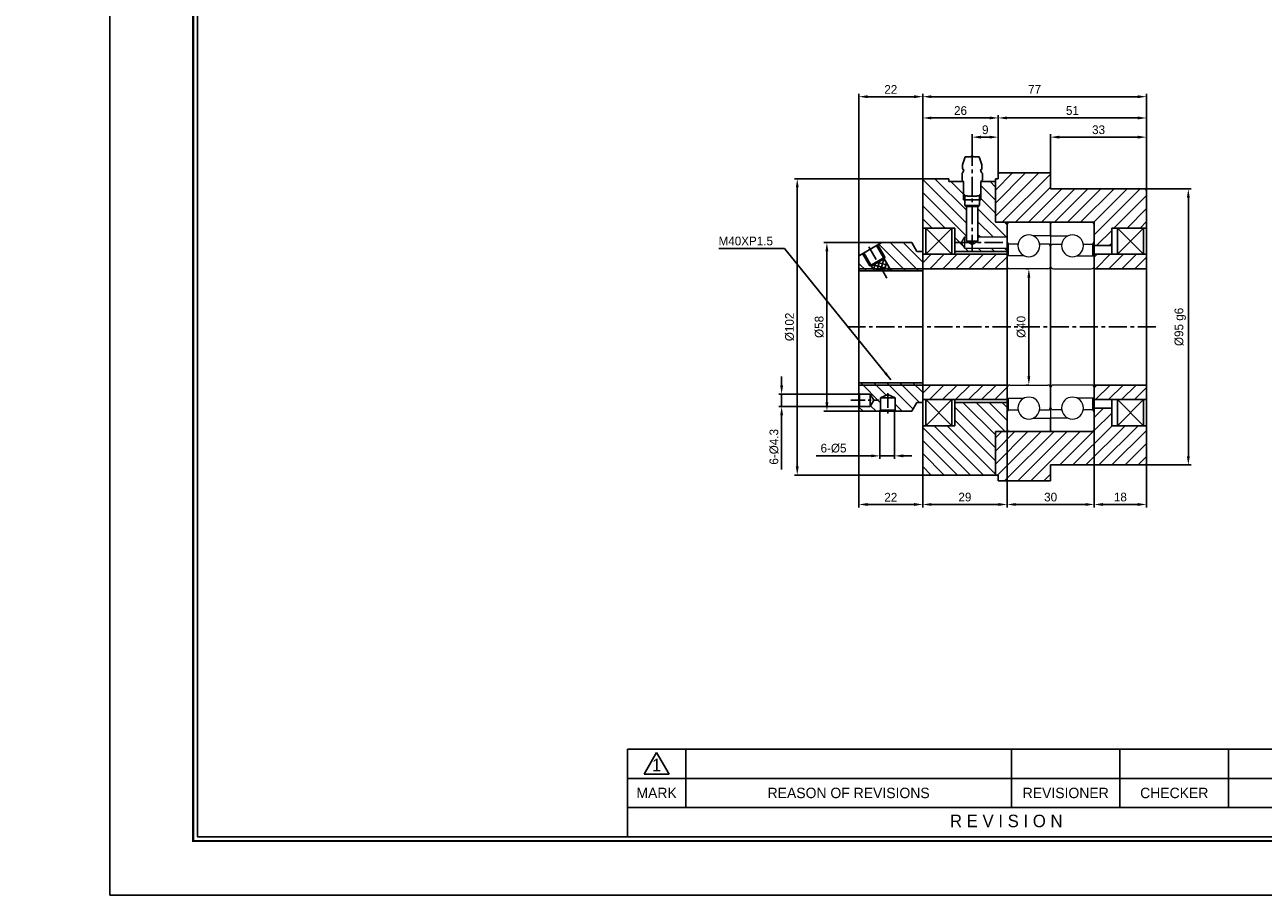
# Model space of a CAD drawing. Header units: millimetres. Extents: x -29 to 5648, y -387 to 3949.
# Tile 1 of 5: x -29 to 397, y 0 to 300. Entities that reach past the tile are written whole.
import ezdxf
from ezdxf.enums import TextEntityAlignment as Align

# ---------------------------------------------------------------- set-up
doc = ezdxf.new("R2010")
doc.units = ezdxf.units.MM
doc.linetypes.add('CENTER', pattern=[2, 1.25, -0.25, 0.25, -0.25])
doc.layers.get('0').update_dxf_attribs({"linetype": 'CONTINUOUS'})
doc.layers.get('Defpoints').update_dxf_attribs({"linetype": 'CONTINUOUS'})
for name, color, linetype in [('5', 7, 'CONTINUOUS'), ('7', 7, 'CONTINUOUS'), ('center', 1, 'CENTER'), ('OUTLINE', 7, 'CONTINUOUS')]:
    doc.layers.add(name, color=color, linetype=linetype)
doc.dimstyles.new('3', dxfattribs={"dimtxt": 3, "dimasz": 3, "dimexe": 1, "dimexo": 0, "dimgap": 1, "dimtad": 1, "dimdec": 3, "dimzin": 11, "dimdsep": 46, "dimtxsty": 'Standard', "dimcen": 0, "dimclrd": 5, "dimclre": 5, "dimclrt": 3, "dimadec": 0, "dimazin": 0, "dimtfac": 0.6, "dimtdec": 3, "dimtmove": 0, "dimatfit": 3, "dimfxl": 1.25, "dimtolj": 1, "dimtzin": 11, "dimarcsym": 0})
pattern_1 = [(45, (-1338.09, 1361.25), (-2.245064, 2.245064), [])]

# ---------------------------------------------------------------- blocks, each defined once
blk = doc.blocks.new('란표제')
at = {"layer": '5', "ltscale": 0.5}
blk.add_line((80.6, 22.75), (80.6, 9.1), dxfattribs=at)
at = {"layer": '7', "color": 0}
for p, q in [((0, 273), (0, 0)), ((0, 0), (386.1, 0))]:
    blk.add_line(p, q, dxfattribs=at)
at = {"layer": '7'}
for p, q in [((208, 22.75), (80.6, 22.75)), ((83.2, 18.86), (85.15, 22.24)), ((85.15, 22.24), (87.1, 18.86)), ((89.7, 22.75), (89.7, 13.65)), ((140.4, 22.75), (140.4, 13.65)), ((157.3, 22.75), (157.3, 13.65)), ((174.2, 22.75), (174.2, 13.65)), ((191.1, 18.2), (80.6, 18.2)), ((83.2, 18.86), (87.1, 18.86)), ((191.1, 13.65), (80.6, 13.65))]:
    blk.add_line(p, q, dxfattribs=at)
at = {"layer": '7', "const_width": 0.325}
blk.add_lwpolyline([(377.65, 8.45), (377.65, 264.55), (13, 264.55), (13, 8.45)], close=True, dxfattribs=at)
at = {"layer": '7'}
blk.add_lwpolyline([(377, 9.1), (377, 263.9), (13.65, 263.9), (13.65, 9.1)], close=True, dxfattribs=at)
at = {"layer": '5', "ltscale": 0.5}
for tag, p, height in [('TITLE', (308.32, 31.73), 3.25), ('도번', (326.54, 20.34), 3.25), ('SCALE', (329.92, 12.42), 1.56), ('DATE', (360.13, 12.36), 1.56)]:
    blk.add_attdef(tag, p, '', height=height, dxfattribs=at)
at = {"layer": '7'}
for s, height, p in [('1', 1.95, (85.15, 20.29)), ('MARK', 1.625, (85.15, 15.93)), ('REASON OF REVISIONS', 1.625, (115.05, 15.93)), ('REVISIONER', 1.625, (148.85, 15.93)), ('CHECKER', 1.625, (165.75, 15.93)), ('R E V I S I O N', 1.95, (139.59, 11.57))]:
    blk.add_text(s, height=height, dxfattribs=at).set_placement(p, align=Align.MIDDLE_CENTER)
for tag, p in [('필렛', (233.03, 14.17)), ('모따기', (233.03, 10.79))]:
    blk.add_attdef(tag, text='', height=1.5, dxfattribs=at).set_placement(p, align=Align.MIDDLE_LEFT)
blk = doc.blocks.new('*D3941')
at = {"color": 5, "lineweight": -2, "ltscale": 5}
for p, q in [((296.77, 257.24), (296.77, 261.9)), ((302.77, 260.9), (299.77, 260.9)), ((305.77, 248.59), (305.77, 261.9))]:
    blk.add_line(p, q, dxfattribs=at)
at = {"color": 5}
for points in [[(299.77, 261.4), (299.77, 260.4), (296.77, 260.9)], [(302.77, 260.4), (302.77, 261.4), (305.77, 260.9)]]:
    blk.add_solid(points, dxfattribs=at)
at = {"layer": 'Defpoints', "color": 0}
for p in [(296.77, 260.9), (296.77, 257.24), (305.77, 248.59)]:
    blk.add_point(p, dxfattribs=at)
at = {"color": 3, "ltscale": 5, "insert": (301.27, 263.43), "char_height": 3, "attachment_point": 5}
blk.add_mtext('\\A1;9', dxfattribs=at)
blk = doc.blocks.new('*D3942')
at = {"color": 5, "lineweight": -2, "ltscale": 5}
for p, q in [((279.77, 246.59), (279.77, 268.5)), ((305.77, 248.59), (305.77, 268.5)), ((302.77, 267.5), (282.77, 267.5))]:
    blk.add_line(p, q, dxfattribs=at)
at = {"color": 5}
for points in [[(282.77, 268), (282.77, 267), (279.77, 267.5)], [(302.77, 267), (302.77, 268), (305.77, 267.5)]]:
    blk.add_solid(points, dxfattribs=at)
at = {"layer": 'Defpoints', "color": 0}
for p in [(279.77, 267.5), (305.77, 248.59), (279.77, 246.59)]:
    blk.add_point(p, dxfattribs=at)
at = {"color": 3, "ltscale": 5, "insert": (292.77, 270.03), "char_height": 3, "attachment_point": 5}
blk.add_mtext('\\A1;26', dxfattribs=at)
blk = doc.blocks.new('*D3943')
at = {"color": 5, "lineweight": -2, "ltscale": 5}
for p, q in [((305.77, 248.59), (305.77, 268.5)), ((356.77, 242.59), (356.77, 268.5)), ((308.77, 267.5), (353.77, 267.5))]:
    blk.add_line(p, q, dxfattribs=at)
at = {"color": 5}
for points in [[(308.77, 268), (308.77, 267), (305.77, 267.5)], [(353.77, 267), (353.77, 268), (356.77, 267.5)]]:
    blk.add_solid(points, dxfattribs=at)
at = {"layer": 'Defpoints', "color": 0}
for p in [(356.77, 267.5), (305.77, 248.59), (356.77, 242.59)]:
    blk.add_point(p, dxfattribs=at)
at = {"color": 3, "ltscale": 5, "insert": (331.27, 270.04), "char_height": 3, "attachment_point": 5}
blk.add_mtext('\\A1;51', dxfattribs=at)
blk = doc.blocks.new('*D3944')
at = {"color": 5, "lineweight": -2, "ltscale": 5}
for p, q in [((323.77, 248.59), (323.77, 261.9)), ((326.77, 260.9), (353.77, 260.9)), ((356.77, 242.59), (356.77, 261.9))]:
    blk.add_line(p, q, dxfattribs=at)
at = {"color": 5}
for points in [[(326.77, 261.4), (326.77, 260.4), (323.77, 260.9)], [(353.77, 260.4), (353.77, 261.4), (356.77, 260.9)]]:
    blk.add_solid(points, dxfattribs=at)
at = {"layer": 'Defpoints', "color": 0}
for p in [(356.77, 260.9), (323.77, 248.59), (356.77, 242.59)]:
    blk.add_point(p, dxfattribs=at)
at = {"color": 3, "ltscale": 5, "insert": (340.27, 263.43), "char_height": 3, "attachment_point": 5}
blk.add_mtext('\\A1;33', dxfattribs=at)
blk = doc.blocks.new('*D3945')
at = {"color": 5, "lineweight": -2, "ltscale": 5}
for p, q in [((257.77, 224.59), (257.77, 275.82)), ((276.77, 274.82), (260.77, 274.82)), ((279.77, 246.59), (279.77, 275.82))]:
    blk.add_line(p, q, dxfattribs=at)
at = {"color": 5}
for points in [[(260.77, 275.32), (260.77, 274.32), (257.77, 274.82)], [(276.77, 274.32), (276.77, 275.32), (279.77, 274.82)]]:
    blk.add_solid(points, dxfattribs=at)
at = {"layer": 'Defpoints', "color": 0}
for p in [(257.77, 274.82), (279.77, 246.59), (257.77, 224.59)]:
    blk.add_point(p, dxfattribs=at)
at = {"color": 3, "ltscale": 5, "insert": (268.77, 277.32), "char_height": 3, "attachment_point": 5}
blk.add_mtext('\\A1;22', dxfattribs=at)
blk = doc.blocks.new('*D3946')
at = {"color": 5, "lineweight": -2, "ltscale": 5}
for p, q in [((279.77, 246.59), (279.77, 275.82)), ((282.77, 274.82), (353.77, 274.82)), ((356.77, 242.59), (356.77, 275.82))]:
    blk.add_line(p, q, dxfattribs=at)
at = {"color": 5}
for points in [[(282.77, 275.32), (282.77, 274.32), (279.77, 274.82)], [(353.77, 274.32), (353.77, 275.32), (356.77, 274.82)]]:
    blk.add_solid(points, dxfattribs=at)
at = {"layer": 'Defpoints', "color": 0}
for p in [(356.77, 274.82), (279.77, 246.59), (356.77, 242.59)]:
    blk.add_point(p, dxfattribs=at)
at = {"color": 3, "ltscale": 5, "insert": (318.27, 277.36), "char_height": 3, "attachment_point": 5}
blk.add_mtext('\\A1;77', dxfattribs=at)
blk = doc.blocks.new('*D3947')
at = {"color": 5, "lineweight": -2, "ltscale": 5}
for p, q in [((338.77, 159.59), (338.77, 133.48)), ((356.77, 148.59), (356.77, 133.48)), ((341.77, 134.48), (353.77, 134.48))]:
    blk.add_line(p, q, dxfattribs=at)
at = {"color": 5}
for points in [[(341.77, 134.98), (341.77, 133.98), (338.77, 134.48)], [(353.77, 133.98), (353.77, 134.98), (356.77, 134.48)]]:
    blk.add_solid(points, dxfattribs=at)
at = {"layer": 'Defpoints', "color": 0}
for p in [(338.77, 159.59), (356.77, 148.59), (356.77, 134.48)]:
    blk.add_point(p, dxfattribs=at)
at = {"color": 3, "ltscale": 5, "insert": (347.77, 137.02), "char_height": 3, "attachment_point": 5}
blk.add_mtext('\\A1;18', dxfattribs=at)
blk = doc.blocks.new('*D3948')
at = {"color": 5, "lineweight": -2, "ltscale": 5}
for p, q in [((308.77, 159.59), (308.77, 133.48)), ((338.77, 159.59), (338.77, 133.48)), ((335.77, 134.48), (311.77, 134.48))]:
    blk.add_line(p, q, dxfattribs=at)
at = {"color": 5}
for points in [[(311.77, 134.98), (311.77, 133.98), (308.77, 134.48)], [(335.77, 133.98), (335.77, 134.98), (338.77, 134.48)]]:
    blk.add_solid(points, dxfattribs=at)
at = {"layer": 'Defpoints', "color": 0}
for p in [(308.77, 159.59), (338.77, 159.59), (308.77, 134.48)]:
    blk.add_point(p, dxfattribs=at)
at = {"color": 3, "ltscale": 5, "insert": (323.77, 137.01), "char_height": 3, "attachment_point": 5}
blk.add_mtext('\\A1;30', dxfattribs=at)
blk = doc.blocks.new('*D3949')
at = {"color": 5, "lineweight": -2, "ltscale": 5}
for p, q in [((308.77, 159.59), (308.77, 133.48)), ((279.77, 144.59), (279.77, 133.48)), ((305.77, 134.48), (282.77, 134.48))]:
    blk.add_line(p, q, dxfattribs=at)
at = {"color": 5}
for points in [[(282.77, 134.98), (282.77, 133.98), (279.77, 134.48)], [(305.77, 133.98), (305.77, 134.98), (308.77, 134.48)]]:
    blk.add_solid(points, dxfattribs=at)
at = {"layer": 'Defpoints', "color": 0}
for p in [(308.77, 159.59), (279.77, 144.59), (279.77, 134.48)]:
    blk.add_point(p, dxfattribs=at)
at = {"color": 3, "ltscale": 5, "insert": (294.27, 137.01), "char_height": 3, "attachment_point": 5}
blk.add_mtext('\\A1;29', dxfattribs=at)
blk = doc.blocks.new('*D3950')
at = {"color": 5, "lineweight": -2, "ltscale": 5}
for p, q in [((257.77, 166.59), (257.77, 133.48)), ((279.77, 144.59), (279.77, 133.48)), ((276.77, 134.48), (260.77, 134.48))]:
    blk.add_line(p, q, dxfattribs=at)
at = {"color": 5}
for points in [[(260.77, 134.98), (260.77, 133.98), (257.77, 134.48)], [(276.77, 133.98), (276.77, 134.98), (279.77, 134.48)]]:
    blk.add_solid(points, dxfattribs=at)
at = {"layer": 'Defpoints', "color": 0}
for p in [(257.77, 166.59), (279.77, 144.59), (257.77, 134.48)]:
    blk.add_point(p, dxfattribs=at)
at = {"color": 3, "ltscale": 5, "insert": (268.77, 136.98), "char_height": 3, "attachment_point": 5}
blk.add_mtext('\\A1;22', dxfattribs=at)
blk = doc.blocks.new('*D3951')
at = {"color": 5, "lineweight": -2, "ltscale": 5}
for p, q in [((316.27, 215.59), (315.27, 215.59)), ((316.27, 212.59), (316.27, 178.59)), ((316.27, 175.59), (315.27, 175.59))]:
    blk.add_line(p, q, dxfattribs=at)
at = {"color": 5}
for points in [[(316.77, 212.59), (315.77, 212.59), (316.27, 215.59)], [(315.77, 178.59), (316.77, 178.59), (316.27, 175.59)]]:
    blk.add_solid(points, dxfattribs=at)
at = {"layer": 'Defpoints', "color": 0}
for p in [(316.27, 215.59), (316.27, 175.59), (316.27, 175.59)]:
    blk.add_point(p, dxfattribs=at)
at = {"color": 3, "ltscale": 5, "insert": (313.65, 195.59), "char_height": 3, "attachment_point": 5, "rotation": 90}
blk.add_mtext('\\A1;%%c40', dxfattribs=at)
blk = doc.blocks.new('*D3952')
at = {"color": 5, "lineweight": -2, "ltscale": 5}
for p, q in [((354.93, 243.09), (372.15, 243.09)), ((371.15, 240.09), (371.15, 151.09)), ((356.27, 148.09), (372.15, 148.09))]:
    blk.add_line(p, q, dxfattribs=at)
at = {"color": 5}
for points in [[(371.65, 240.09), (370.65, 240.09), (371.15, 243.09)], [(370.65, 151.09), (371.65, 151.09), (371.15, 148.09)]]:
    blk.add_solid(points, dxfattribs=at)
at = {"layer": 'Defpoints', "color": 0}
for p in [(354.93, 243.09), (356.27, 148.09), (371.15, 148.09)]:
    blk.add_point(p, dxfattribs=at)
at = {"color": 3, "ltscale": 5, "insert": (368.36, 195.59), "char_height": 3, "attachment_point": 5, "rotation": 90}
blk.add_mtext('\\A1;%%C95 g6', dxfattribs=at)
blk = doc.blocks.new('*D3953')
at = {"color": 5, "lineweight": -2, "ltscale": 5}
for p, q in [((257.77, 224.59), (245.78, 224.59)), ((246.78, 169.59), (246.78, 221.59)), ((257.77, 166.59), (245.78, 166.59))]:
    blk.add_line(p, q, dxfattribs=at)
at = {"color": 5}
for points in [[(247.28, 221.59), (246.28, 221.59), (246.78, 224.59)], [(246.28, 169.59), (247.28, 169.59), (246.78, 166.59)]]:
    blk.add_solid(points, dxfattribs=at)
at = {"layer": 'Defpoints', "color": 0}
for p in [(246.78, 224.59), (257.77, 224.59), (257.77, 166.59)]:
    blk.add_point(p, dxfattribs=at)
at = {"color": 3, "ltscale": 5, "insert": (244.16, 195.59), "char_height": 3, "attachment_point": 5, "rotation": 90}
blk.add_mtext('\\A1;%%C58', dxfattribs=at)
blk = doc.blocks.new('*D3954')
at = {"color": 5, "lineweight": -2, "ltscale": 5}
for p, q in [((279.77, 246.59), (235.58, 246.59)), ((236.58, 243.59), (236.58, 147.59)), ((279.77, 144.59), (235.58, 144.59))]:
    blk.add_line(p, q, dxfattribs=at)
at = {"color": 5}
for points in [[(237.08, 243.59), (236.08, 243.59), (236.58, 246.59)], [(236.08, 147.59), (237.08, 147.59), (236.58, 144.59)]]:
    blk.add_solid(points, dxfattribs=at)
at = {"layer": 'Defpoints', "color": 0}
for p in [(279.77, 246.59), (236.58, 144.59), (279.77, 144.59)]:
    blk.add_point(p, dxfattribs=at)
at = {"color": 3, "ltscale": 5, "insert": (233.96, 195.59), "char_height": 3, "attachment_point": 5, "rotation": 90}
blk.add_mtext('\\A1;%%C102', dxfattribs=at)
blk = doc.blocks.new('*D3955')
at = {"layer": 'Defpoints', "color": 0}
for p in [(265.04, 166.92), (270.04, 166.92), (265.04, 151.21)]:
    blk.add_point(p, dxfattribs=at)
at = {"layer": 'OUTLINE', "color": 5, "lineweight": -2, "ltscale": 5}
for p, q in [((265.04, 166.92), (265.04, 150.21)), ((270.04, 166.92), (270.04, 150.21)), ((262.04, 151.21), (243.06, 151.21)), ((270.04, 151.21), (265.04, 151.21)), ((273.04, 151.21), (276.04, 151.21))]:
    blk.add_line(p, q, dxfattribs=at)
at = {"layer": 'OUTLINE', "color": 5}
for points in [[(262.04, 150.71), (262.04, 151.71), (265.04, 151.21)], [(273.04, 151.71), (273.04, 150.71), (270.04, 151.21)]]:
    blk.add_solid(points, dxfattribs=at)
at = {"layer": 'OUTLINE', "color": 3, "ltscale": 5, "insert": (249.06, 153.82), "char_height": 3, "attachment_point": 5}
blk.add_mtext('\\A1;6-%%c5', dxfattribs=at)
blk = doc.blocks.new('*D3956')
at = {"layer": 'Defpoints', "color": 0}
for p in [(231.21, 172.49), (257.77, 172.49), (257.77, 168.19)]:
    blk.add_point(p, dxfattribs=at)
at = {"layer": 'OUTLINE', "color": 5, "lineweight": -2, "ltscale": 5}
for p, q in [((231.21, 175.49), (231.21, 178.49)), ((257.77, 172.49), (230.21, 172.49)), ((231.21, 168.19), (231.21, 172.49)), ((257.77, 168.19), (230.21, 168.19)), ((231.21, 165.19), (231.21, 146.47))]:
    blk.add_line(p, q, dxfattribs=at)
at = {"layer": 'OUTLINE', "color": 5}
for points in [[(230.71, 175.49), (231.71, 175.49), (231.21, 172.49)], [(231.71, 165.19), (230.71, 165.19), (231.21, 168.19)]]:
    blk.add_solid(points, dxfattribs=at)
at = {"layer": 'OUTLINE', "color": 3, "ltscale": 5, "insert": (228.6, 154.33), "char_height": 3, "attachment_point": 5, "rotation": 90}
blk.add_mtext('\\A1;6-%%c4.3', dxfattribs=at)

msp = doc.modelspace()

# ---------------------------------------------------------------- hatches: boundary and pattern name
at = {"ltscale": 5, "transparency": 33554687}
h = msp.add_hatch(dxfattribs=at)
h.set_pattern_fill('ANSI31', color=5, style=0)
h.set_pattern_definition(pattern_1)
h.paths.add_polyline_path([(344.7703, 229.585), (346.7703, 229.585), (355.7703, 229.585), (356.7703, 229.585), (356.7703, 242.585), (356.2703, 243.085), (323.7703, 243.085), (323.7703, 248.585), (305.7703, 248.585), (305.7703, 246.585), (304.7703, 246.585), (304.7703, 245.585), (304.7703, 242.335), (304.7703, 236.585), (304.7703, 236.085), (304.7703, 235.835), (304.7703, 231.585), (308.7703, 231.585), (309.7703, 231.585), (323.1716, 231.585), (324.3703, 231.585), (337.7703, 231.585), (338.7703, 231.585), (338.7703, 230.985), (338.7703, 230.585), (338.7703, 225.0501), (338.7703, 223.585), (344.7703, 223.585)])
h.paths.add_polyline_path([(344.7703, 161.585), (344.7703, 167.585), (338.7703, 167.585), (338.7703, 166.12), (338.7703, 160.185), (338.7703, 159.585), (337.7703, 159.585), (324.3689, 159.585), (323.1703, 159.585), (309.7685, 159.585), (308.7703, 159.585), (304.7703, 159.585), (304.7703, 155.335), (304.7703, 155.085), (304.7703, 154.585), (304.7703, 148.835), (304.7703, 144.585), (305.7703, 144.585), (305.7703, 142.585), (323.7703, 142.585), (323.7703, 148.085), (356.2703, 148.085), (356.7703, 148.585), (356.7703, 161.585), (355.7703, 161.585), (346.7703, 161.585)])
h = msp.add_hatch(dxfattribs=at)
h.set_pattern_fill('ANSI31', color=5, angle=90, style=0)
h.set_pattern_definition([(135, (-1338.09, 1361.25), (-2.245064, -2.245064), [])])
h.paths.add_polyline_path([(308.7703, 226.585), (308.7703, 230.5859), (308.7703, 231.585), (304.7703, 231.585), (304.7703, 235.835), (304.7703, 236.085), (304.7703, 236.585), (304.7703, 242.335), (304.7703, 245.585), (299.7703, 245.585), (299.7703, 241.3485), (299.7703, 239.335), (299.2703, 239.335), (299.2703, 237.335), (298.7703, 237.0346), (298.7703, 226.585)])
h.paths.add_polyline_path([(294.2703, 222.585), (293.0686, 224.585), (294.2703, 226.585), (294.7703, 226.585), (294.7703, 237.0346), (294.2703, 237.335), (294.2703, 239.335), (293.7703, 239.335), (293.7703, 241.3485), (293.7703, 245.585), (288.7703, 245.585), (288.7703, 246.585), (279.7703, 246.585), (279.7703, 229.585), (280.7703, 229.585), (289.7703, 229.585), (290.7703, 229.585), (290.7703, 221.585), (308.7703, 221.585), (308.7703, 222.585), (296.7703, 222.585)])
h.paths.add_polyline_path([(304.7703, 154.585), (304.7703, 155.085), (304.7703, 155.335), (304.7703, 159.585), (308.7703, 159.585), (308.7703, 160.5841), (308.7703, 166.12), (308.7703, 169.585), (290.7703, 169.585), (290.7703, 161.585), (289.7703, 161.585), (280.7703, 161.585), (279.7703, 161.585), (279.7703, 144.585), (304.7703, 144.585), (304.7703, 148.835)])
h = msp.add_hatch(dxfattribs=at)
h.set_pattern_fill('ANSI31', color=5, style=0)
h.set_pattern_definition(pattern_1)
h.paths.add_polyline_path([(280.7703, 220.585), (279.7703, 220.585), (279.7703, 215.585), (308.7703, 215.585), (308.7703, 216.5841), (308.7703, 220.085), (308.7703, 220.585), (290.7703, 220.585), (289.7703, 220.585)])
h.paths.add_polyline_path([(308.7703, 174.5859), (308.7703, 175.585), (279.7703, 175.585), (279.7703, 170.585), (280.7703, 170.585), (289.7703, 170.585), (290.7703, 170.585), (300.7703, 170.585), (308.7703, 170.585), (308.7703, 171.085)])
at = {"layer": 'OUTLINE', "ltscale": 5}
h = msp.add_hatch(dxfattribs=at)
h.set_pattern_fill('ANSI31', color=5, angle=90, style=0)
h.set_pattern_definition([(135, (-2779.5416, -763.9353), (-2.245064, -2.245064), [])])
h.paths.add_polyline_path([(279.7703, 221.585), (277.7703, 221.585), (276.0382, 224.585), (265.665, 224.585, 0.1316525), (265.4775, 224.5348), (264.2655, 223.835), (266.703, 219.6132), (266.5383, 218.9984), (268.509, 215.585), (279.7703, 215.585)])
h.paths.add_polyline_path([(259.0693, 220.835), (257.9578, 220.1933, 0.26794919), (257.7703, 219.8685), (257.7703, 215.585), (262.62, 215.585), (262.084, 216.5134), (262.0191, 216.4759), (261.5068, 216.6132)])
h.paths.add_polyline_path([(279.7703, 175.585), (257.7703, 175.585), (257.7703, 172.6749), (258.0029, 172.485), (261.6277, 172.485), (262.9151, 170.335), (261.6277, 168.185), (258.0029, 168.185), (257.7703, 167.9952), (257.7703, 166.585), (264.9923, 166.585), (265.2703, 166.9214), (265.2703, 171.1963), (267.7703, 172.3272), (270.2703, 171.1963), (270.2703, 166.9214), (270.5483, 166.585), (276.0382, 166.585), (277.7703, 169.585), (279.7703, 169.585)])
h.paths.add_polyline_path([(279.7703, 176.335), (257.7703, 176.335), (257.7703, 175.585), (279.7703, 175.585)])
h.paths.add_polyline_path([(279.7703, 215.585), (268.509, 215.585), (268.942, 214.835), (279.7703, 214.835)])
h.paths.add_polyline_path([(262.62, 215.585), (257.7703, 215.585), (257.7703, 214.835), (263.053, 214.835)])
at = {"layer": 'OUTLINE'}
h = msp.add_hatch(dxfattribs=at)
h.set_pattern_fill('ANSI37', color=5, scale=9.75, angle=30, style=0)
h.set_pattern_definition([(75, (120.0668, 35.589), (-1.177222, 0.315436), []), (165, (120.0668, 35.589), (-0.315436, -1.177222), [])])
h.paths.add_polyline_path([(263.053, 214.835), (265.9975, 214.835), (264.2924, 217.7884), (262.084, 216.5134)])
h.paths.add_polyline_path([(265.9975, 214.835), (268.942, 214.835), (266.5008, 219.0634), (264.2924, 217.7884)])
at = {"layer": 'OUTLINE', "ltscale": 5}
h = msp.add_hatch(dxfattribs=at)
h.set_pattern_fill('ANSI31', color=5, style=0)
h.set_pattern_definition([(45, (-2768.5416, -763.9353), (-2.245064, 2.245064), [])])
h.paths.add_polyline_path([(356.7703, 220.585), (338.7703, 220.585), (338.7703, 215.585), (356.7703, 215.585)])
h.paths.add_polyline_path([(356.7703, 175.585), (338.7703, 175.585), (338.7703, 170.585), (356.7703, 170.585)])

# ---------------------------------------------------------------- linework, layer by layer
at = {"ltscale": 5}
for p, q in [((323.7703, 248.585), (305.7703, 248.585)), ((299.2703, 237.335), (299.2703, 240.8485)), ((294.7703, 225.085), (294.7703, 237.0346)), ((294.7703, 237.0346), (298.7703, 237.0346)), ((298.7703, 225.085), (298.7703, 237.0346)), ((280.7703, 220.585), (280.7703, 229.585)), ((294.7703, 225.085), (298.7703, 225.085)), ((323.7703, 142.585), (305.7703, 142.585))]:
    msp.add_line(p, q, dxfattribs=at)
at = {"color": 5}
for p, q in [((293.7703, 245.335), (293.7703, 239.335)), ((299.7703, 245.335), (299.7703, 239.335))]:
    msp.add_line(p, q, dxfattribs=at)
for p, q in [((299.7703, 239.335), (293.7703, 239.335)), ((294.2703, 240.8485), (294.2703, 237.335)), ((294.2703, 237.335), (294.7703, 237.0346)), ((299.2703, 237.335), (294.2703, 237.335)), ((298.7703, 237.0346), (299.2703, 237.335)), ((308.7703, 230.985), (308.7703, 160.185)), ((338.7703, 230.985), (338.7703, 160.185)), ((294.7703, 225.085), (296.7703, 223.9302)), ((298.7703, 225.085), (296.7703, 223.9302))]:
    msp.add_line(p, q)
at = {"color": 7, "linetype": 'Continuous', "lineweight": 15}
for p, q in [((308.7703, 230.585), (308.7703, 225.0501)), ((323.1703, 231.585), (309.7703, 231.585)), ((323.7703, 230.9851), (323.7703, 226.935)), ((323.7703, 230.9851), (323.7703, 226.935)), ((323.7703, 226.935), (323.7703, 230.985)), ((323.7703, 226.935), (323.7703, 230.985)), ((324.3703, 231.585), (337.7703, 231.585)), ((338.7703, 230.585), (338.7703, 225.0501)), ((293.0686, 224.585), (294.2703, 226.585)), ((294.2703, 222.585), (294.2703, 226.585)), ((294.2703, 226.585), (294.7703, 226.585)), ((298.7703, 226.585), (308.7703, 226.585)), ((323.7703, 226.935), (317.8398, 226.935)), ((323.7703, 226.935), (323.7703, 223.12)), ((323.7703, 226.935), (329.7007, 226.935)), ((323.7703, 226.935), (323.7703, 223.12)), ((294.2703, 222.585), (293.0686, 224.585)), ((308.7703, 222.585), (294.2703, 222.585)), ((309.2203, 224.085), (308.7703, 225.0501)), ((308.7703, 220.585), (308.7703, 225.0501)), ((312.5469, 224.085), (309.2203, 224.085)), ((309.2203, 220.085), (309.2203, 224.085)), ((323.3203, 224.085), (319.9936, 224.085)), ((323.7703, 223.12), (323.3203, 224.085)), ((323.7703, 223.12), (324.2203, 224.085)), ((323.7703, 223.12), (323.7703, 216.585)), ((323.7703, 216.585), (323.7703, 223.12)), ((323.7703, 223.12), (323.7703, 216.585)), ((323.7703, 216.585), (323.7703, 223.12)), ((324.2203, 224.085), (327.5469, 224.085)), ((334.9936, 224.085), (338.3203, 224.085)), ((338.3203, 224.085), (338.7703, 225.0501)), ((338.3203, 220.085), (338.3203, 224.085)), ((338.7703, 220.585), (338.7703, 225.0501)), ((308.7703, 220.585), (308.7703, 215.585)), ((314.7007, 220.085), (308.7703, 220.085)), ((308.7703, 220.085), (308.7703, 216.585)), ((332.8398, 220.085), (338.7703, 220.085)), ((338.7703, 220.585), (338.7703, 215.585)), ((338.7703, 220.085), (338.7703, 216.585)), ((308.7703, 175.585), (308.7703, 215.585)), ((322.7703, 215.585), (309.7703, 215.585)), ((324.7703, 215.585), (337.7703, 215.585)), ((338.7703, 175.585), (338.7703, 215.585)), ((308.7703, 175.585), (308.7703, 170.585)), ((309.7703, 175.585), (322.7703, 175.585)), ((337.7703, 175.585), (324.7703, 175.585)), ((338.7703, 175.585), (338.7703, 170.585)), ((308.7703, 174.585), (308.7703, 171.085)), ((308.7703, 171.085), (314.7007, 171.085)), ((308.7703, 166.12), (308.7703, 170.585)), ((309.2203, 167.085), (309.2203, 171.085)), ((323.7703, 174.585), (323.7703, 168.0501)), ((323.7703, 168.0501), (323.7703, 174.585)), ((323.7703, 174.585), (323.7703, 168.0501)), ((323.7703, 168.0501), (323.7703, 174.585)), ((338.7703, 171.085), (332.8398, 171.085)), ((338.3203, 167.085), (338.3203, 171.085)), ((338.7703, 174.585), (338.7703, 171.085)), ((338.7703, 166.12), (338.7703, 170.585)), ((308.7703, 166.12), (309.2203, 167.085)), ((309.2203, 167.085), (312.5469, 167.085)), ((319.9936, 167.085), (323.3203, 167.085)), ((323.3203, 167.085), (323.7703, 168.0501)), ((323.7703, 168.0501), (323.7703, 164.235)), ((324.2203, 167.085), (323.7703, 168.0501)), ((323.7703, 168.0501), (323.7703, 164.235)), ((327.5469, 167.085), (324.2203, 167.085)), ((338.3203, 167.085), (334.9936, 167.085)), ((338.7703, 166.12), (338.3203, 167.085)), ((308.7703, 166.12), (308.7703, 160.585)), ((317.8398, 164.235), (323.7703, 164.235)), ((323.7703, 164.235), (323.7703, 160.185)), ((323.7703, 160.185), (323.7703, 164.235)), ((329.7007, 164.235), (323.7703, 164.235)), ((323.7703, 164.235), (323.7703, 160.185)), ((323.7703, 160.185), (323.7703, 164.235)), ((338.7703, 166.12), (338.7703, 160.585)), ((309.7703, 159.585), (323.1703, 159.585)), ((337.7703, 159.585), (324.3703, 159.585))]:
    msp.add_line(p, q, dxfattribs=at)
for centre, radius, start, end in [((309.7703, 230.585), 1, 90, 180), ((323.1703, 230.985), 0.6, 0, 90), ((324.3703, 230.985), 0.6, 90, 180), ((337.7703, 230.585), 1, 0, 90), ((316.2703, 223.51), 3.7675, 90, 270), ((316.2703, 223.51), 3.7675, 270, 90), ((331.2703, 223.51), 3.7675, 90, 270), ((331.2703, 223.51), 3.7675, 270, 90), ((309.7703, 216.585), 1, 180, 270), ((322.7703, 216.585), 1, 270, 0), ((324.7703, 216.585), 1, 180, 270), ((337.7703, 216.585), 1, 270, 0), ((309.7703, 174.585), 1, 90, 180), ((322.7703, 174.585), 1, 0, 90), ((324.7703, 174.585), 1, 90, 180), ((337.7703, 174.585), 1, 0, 90), ((316.2703, 167.66), 3.7675, 90, 270), ((316.2703, 167.66), 3.7675, 270, 90), ((331.2703, 167.66), 3.7675, 90, 270), ((331.2703, 167.66), 3.7675, 270, 90), ((309.7703, 160.585), 1, 180, 270), ((323.1703, 160.185), 0.6, 270, 0), ((324.3703, 160.185), 0.6, 180, 270), ((337.7703, 160.585), 1, 270, 0)]:
    msp.add_arc(centre, radius, start, end, dxfattribs=at)
for points, knots in [([(323.7703, 174.585), (323.7703, 174.6026), (323.7703, 174.6377), (323.7703, 174.9339), (323.7703, 175.4274), (323.7703, 176.1569), (323.7703, 177.0902), (323.7703, 178.2144), (323.7703, 179.5093), (323.7703, 181.0952), (323.7703, 182.9988), (323.7703, 185.2153), (323.7703, 187.5465), (323.7703, 189.9981), (323.7703, 192.5855), (323.7703, 195.0757), (323.7703, 197.3961), (323.7703, 199.5156), (323.7703, 201.6093), (323.7703, 203.6532), (323.7703, 205.6118), (323.7703, 207.4502), (323.7703, 209.1532), (323.7703, 210.8493), (323.7703, 212.4668), (323.7703, 213.9081), (323.7703, 215.0417), (323.7703, 215.8844), (323.7703, 216.4266), (323.7703, 216.5796), (323.7703, 216.5845), (323.7703, 216.585)], [0, 0, 0, 0, 0.02979686, 0.0596076, 0.09245977, 0.12530378, 0.15815596, 0.19099997, 0.22316767, 0.25532738, 0.29647295, 0.33649133, 0.3753024, 0.41412064, 0.45413891, 0.49527741, 0.52744511, 0.55960483, 0.592457, 0.62530101, 0.65815319, 0.69099721, 0.7231649, 0.75532461, 0.79647019, 0.83648315, 0.87529959, 0.91411247, 0.95413615, 0.99527465, 1, 1, 1, 1]), ([(323.7703, 174.585), (323.7703, 174.6026), (323.7703, 174.6377), (323.7703, 174.9339), (323.7703, 175.4274), (323.7703, 176.1569), (323.7703, 177.0902), (323.7703, 178.2144), (323.7703, 179.5093), (323.7703, 181.0952), (323.7703, 182.9988), (323.7703, 185.2153), (323.7703, 187.5465), (323.7703, 189.9981), (323.7703, 192.5855), (323.7703, 195.0757), (323.7703, 197.3961), (323.7703, 199.5156), (323.7703, 201.6093), (323.7703, 203.6532), (323.7703, 205.6118), (323.7703, 207.4502), (323.7703, 209.1532), (323.7703, 210.8493), (323.7703, 212.4668), (323.7703, 213.9081), (323.7703, 215.0417), (323.7703, 215.8844), (323.7703, 216.4266), (323.7703, 216.5796), (323.7703, 216.5845), (323.7703, 216.585)], [0, 0, 0, 0, 0.02979686, 0.0596076, 0.09245977, 0.12530378, 0.15815596, 0.19099997, 0.22316767, 0.25532738, 0.29647295, 0.33649133, 0.3753024, 0.41412064, 0.45413891, 0.49527741, 0.52744511, 0.55960483, 0.592457, 0.62530101, 0.65815319, 0.69099721, 0.7231649, 0.75532461, 0.79647019, 0.83648315, 0.87529959, 0.91411247, 0.95413615, 0.99527465, 1, 1, 1, 1]), ([(323.7703, 215.9512), (323.7703, 215.9489), (323.7703, 215.7811), (323.7703, 215.206), (323.7703, 214.2682), (323.7703, 213.1827), (323.7703, 211.9145), (323.7703, 210.4602), (323.7703, 208.8496), (323.7703, 207.1087), (323.7703, 205.2616), (323.7703, 203.1482), (323.7703, 200.7712), (323.7703, 198.1723), (323.7703, 195.5849), (323.7703, 192.9974), (323.7703, 190.3985), (323.7703, 188.0215), (323.7703, 185.9083), (323.7703, 184.061), (323.7703, 182.3203), (323.7703, 180.7095), (323.7703, 179.2558), (323.7703, 177.9859), (323.7703, 176.9066), (323.7703, 175.9436), (323.7703, 175.1804), (323.7703, 174.6763), (323.7703, 174.6151), (323.7703, 174.585)], [0, 0, 0, 0, 0.00061855, 0.04525047, 0.08014981, 0.11504049, 0.15068243, 0.1863155, 0.22195744, 0.25759051, 0.29248986, 0.32738053, 0.37202014, 0.41543681, 0.45754367, 0.49965831, 0.54307488, 0.5877068, 0.62260614, 0.65749682, 0.69313876, 0.72877183, 0.76441377, 0.80004685, 0.83494619, 0.86983686, 0.91447647, 0.95789314, 1, 1, 1, 1]), ([(323.7703, 215.9512), (323.7703, 215.9489), (323.7703, 215.7811), (323.7703, 215.206), (323.7703, 214.2682), (323.7703, 213.1827), (323.7703, 211.9145), (323.7703, 210.4602), (323.7703, 208.8496), (323.7703, 207.1087), (323.7703, 205.2616), (323.7703, 203.1482), (323.7703, 200.7712), (323.7703, 198.1723), (323.7703, 195.5849), (323.7703, 192.9974), (323.7703, 190.3985), (323.7703, 188.0215), (323.7703, 185.9083), (323.7703, 184.061), (323.7703, 182.3203), (323.7703, 180.7095), (323.7703, 179.2558), (323.7703, 177.9859), (323.7703, 176.9066), (323.7703, 175.9436), (323.7703, 175.1804), (323.7703, 174.6763), (323.7703, 174.6151), (323.7703, 174.585)], [0, 0, 0, 0, 0.00061855, 0.04525047, 0.08014981, 0.11504049, 0.15068243, 0.1863155, 0.22195744, 0.25759051, 0.29248986, 0.32738053, 0.37202014, 0.41543681, 0.45754367, 0.49965831, 0.54307488, 0.5877068, 0.62260614, 0.65749682, 0.69313876, 0.72877183, 0.76441377, 0.80004685, 0.83494619, 0.86983686, 0.91447647, 0.95789314, 1, 1, 1, 1])]:
    msp.add_open_spline(points, degree=3, knots=knots, dxfattribs=at)
at = {"layer": 'center', "ltscale": 5}
for p, q in [((296.7703, 257.235), (296.7703, 221.9302)), ((291.0686, 224.585), (308.7703, 224.585)), ((253.7703, 195.585), (360.7703, 195.585))]:
    msp.add_line(p, q, dxfattribs=at)
at = {"layer": 'center', "ltscale": 4}
for p, q in [((261.2043, 223.1372), (267.424, 212.3642)), ((267.7703, 172.7491), (267.7703, 165.3709)), ((254.9979, 170.335), (264.6363, 170.335))]:
    msp.add_line(p, q, dxfattribs=at)
at = {"layer": 'OUTLINE'}
for p, q in [((294.3703, 254.085), (293.4703, 251.385)), ((296.3703, 254.085), (294.3703, 254.085)), ((299.1703, 254.085), (297.1703, 254.085)), ((300.0703, 251.385), (299.1703, 254.085)), ((293.2703, 246.085), (293.2703, 248.3884)), ((293.4703, 251.385), (293.4703, 250.085)), ((300.0703, 250.085), (300.0703, 251.385)), ((300.2703, 248.3884), (300.2703, 246.085)), ((305.7703, 248.585), (305.7703, 246.585)), ((323.7703, 243.085), (323.7703, 248.585)), ((288.7703, 246.585), (279.7703, 246.585)), ((279.7703, 246.585), (279.7703, 161.585)), ((288.7703, 246.585), (288.7703, 245.585)), ((293.7703, 245.585), (288.7703, 245.585)), ((293.2703, 246.085), (293.7703, 245.585)), ((293.7703, 245.585), (293.7703, 241.3485)), ((299.7703, 245.585), (300.2703, 246.085)), ((304.7703, 245.585), (299.7703, 245.585)), ((299.7703, 241.3485), (299.7703, 245.585)), ((304.7703, 246.585), (304.7703, 242.335)), ((304.7703, 246.585), (304.7703, 236.085)), ((305.7703, 246.585), (304.7703, 246.585)), ((356.2703, 243.085), (323.7703, 243.085)), ((356.7703, 242.585), (356.2703, 243.085)), ((293.7703, 241.3485), (294.3838, 240.735)), ((294.3838, 240.735), (295.2139, 240.735)), ((295.2139, 240.735), (295.2139, 240.6369)), ((295.2658, 240.585), (298.2748, 240.585)), ((298.3267, 240.735), (299.1568, 240.735)), ((298.3267, 240.6369), (298.3267, 240.735)), ((299.1568, 240.735), (299.7703, 241.3485)), ((356.7703, 229.585), (356.7703, 242.585)), ((304.7703, 236.585), (304.7703, 231.585)), ((304.7703, 235.835), (304.7703, 231.585)), ((308.7703, 231.585), (304.7703, 231.585)), ((304.7703, 231.585), (338.7703, 231.585)), ((308.7703, 231.585), (308.7703, 159.585)), ((338.7703, 231.585), (338.7703, 159.585)), ((279.7703, 229.585), (290.7703, 229.585)), ((289.7703, 220.585), (289.7703, 229.585)), ((290.7703, 229.585), (290.7703, 220.585)), ((344.7703, 229.585), (356.7703, 229.585)), ((344.7703, 223.585), (344.7703, 229.585)), ((355.7703, 229.585), (346.7703, 229.585)), ((346.7703, 220.585), (346.7703, 229.585)), ((355.7703, 220.585), (355.7703, 229.585)), ((356.7703, 220.585), (356.7703, 229.585)), ((257.7703, 224.585), (257.7703, 166.585)), ((257.7703, 224.585), (276.0382, 224.585)), ((257.9578, 220.1933), (265.4775, 224.5348)), ((263.8758, 223.61), (268.942, 214.835)), ((264.2655, 223.835), (266.703, 219.6132)), ((277.7703, 221.585), (276.0382, 224.585)), ((338.7703, 223.585), (344.7703, 223.585)), ((344.7703, 220.585), (344.7703, 223.585)), ((259.0693, 220.835), (261.5068, 216.6132)), ((259.459, 221.06), (263.053, 214.835)), ((261.5068, 216.6132), (266.703, 219.6132)), ((262.0191, 216.4759), (266.5657, 219.1009)), ((266.5657, 219.1009), (266.703, 219.6132)), ((277.7703, 221.585), (279.7703, 221.585)), ((308.7703, 220.585), (279.7703, 220.585)), ((308.7703, 221.585), (290.7703, 221.585)), ((356.7703, 220.585), (338.7703, 220.585)), ((355.7703, 220.585), (346.7703, 220.585)), ((356.7703, 220.585), (356.7703, 213.085)), ((257.7703, 214.835), (279.7703, 214.835)), ((262.0191, 216.4759), (261.5068, 216.6132)), ((308.7703, 215.585), (279.7703, 215.585)), ((356.7703, 215.585), (338.7703, 215.585)), ((356.7703, 178.085), (356.7703, 213.085)), ((257.7703, 176.335), (279.7703, 176.335)), ((279.7703, 175.585), (308.7703, 175.585)), ((338.7703, 175.585), (356.7703, 175.585)), ((356.7703, 178.085), (356.7703, 170.585)), ((257.7703, 172.6749), (258.0029, 172.485)), ((258.0029, 172.485), (261.6277, 172.485)), ((258.0029, 168.185), (258.0029, 172.485)), ((261.6263, 172.4873), (262.9151, 170.335)), ((261.6277, 168.185), (261.6277, 172.485)), ((265.2703, 171.1963), (267.7703, 172.3272)), ((265.2703, 171.1963), (265.2703, 166.9214)), ((270.2703, 171.1963), (265.2703, 171.1963)), ((270.2703, 171.1963), (267.7703, 172.3272)), ((270.2703, 171.1963), (270.2703, 166.9214)), ((279.7703, 170.585), (300.7703, 170.585)), ((279.7703, 170.585), (308.7703, 170.585)), ((280.7703, 161.585), (280.7703, 170.585)), ((289.7703, 161.585), (289.7703, 170.585)), ((290.7703, 161.585), (290.7703, 170.585)), ((338.7703, 170.585), (356.7703, 170.585)), ((344.7703, 167.585), (344.7703, 170.585)), ((346.7703, 170.585), (355.7703, 170.585)), ((346.7703, 161.585), (346.7703, 170.585)), ((355.7703, 161.585), (355.7703, 170.585)), ((356.7703, 161.585), (356.7703, 170.585)), ((257.7703, 167.9952), (258.0029, 168.185)), ((276.0382, 166.585), (257.7703, 166.585)), ((258.0029, 168.185), (261.6277, 168.185)), ((261.6277, 168.185), (262.9151, 170.335)), ((264.9923, 166.585), (265.2703, 166.9214)), ((265.2703, 166.9214), (270.2703, 166.9214)), ((270.5483, 166.585), (270.2703, 166.9214)), ((277.7703, 169.585), (276.0382, 166.585)), ((277.7703, 169.585), (279.7703, 169.585)), ((308.7703, 169.585), (290.7703, 169.585)), ((344.7703, 167.585), (338.7703, 167.585)), ((344.7703, 161.585), (344.7703, 167.585)), ((279.7703, 161.585), (279.7703, 144.585)), ((279.7703, 161.585), (290.7703, 161.585)), ((304.7703, 159.585), (308.7703, 159.585)), ((304.7703, 159.585), (304.7703, 155.335)), ((304.7703, 159.585), (304.7703, 154.585)), ((338.7703, 159.585), (304.7703, 159.585)), ((356.7703, 161.585), (344.7703, 161.585)), ((346.7703, 161.585), (355.7703, 161.585)), ((356.7703, 148.585), (356.7703, 161.585)), ((304.7703, 155.085), (304.7703, 144.585)), ((304.7703, 148.835), (304.7703, 144.585)), ((323.7703, 148.085), (356.2703, 148.085)), ((323.7703, 142.585), (323.7703, 148.085)), ((356.2703, 148.085), (356.7703, 148.585)), ((279.7703, 144.585), (304.7703, 144.585)), ((304.7703, 144.585), (305.7703, 144.585)), ((305.7703, 144.585), (305.7703, 142.585))]:
    msp.add_line(p, q, dxfattribs=at)
at = {"layer": 'OUTLINE', "ltscale": 5}
for p, q in [((289.7703, 229.585), (280.7703, 220.585)), ((280.7703, 229.585), (289.7703, 220.585)), ((355.7703, 229.585), (346.7703, 220.585)), ((346.7703, 229.585), (355.7703, 220.585)), ((289.7703, 170.585), (280.7703, 161.585)), ((280.7703, 170.585), (289.7703, 161.585)), ((355.7703, 170.585), (346.7703, 161.585)), ((346.7703, 170.585), (355.7703, 161.585))]:
    msp.add_line(p, q, dxfattribs=at)
at = {"layer": 'OUTLINE', "color": 5}
for p, q in [((257.7703, 215.585), (279.7703, 215.585)), ((257.7703, 175.585), (279.7703, 175.585))]:
    msp.add_line(p, q, dxfattribs=at)
at = {"layer": 'OUTLINE'}
for centre, radius, start, end in [((296.7703, 254.085), 0.4, 0, 180), ((288.476, 251.996), 6, 323.039247, 336.307361), ((293.9703, 250.085), 0.5, 180, 270), ((299.5703, 250.085), 0.5, 270, 0), ((305.0646, 251.996), 6, 203.692639, 216.960753), ((295.2658, 240.6369), 0.0519, 180, 270), ((298.2748, 240.6369), 0.0519, 270, 0), ((265.665, 224.21), 0.375, 90, 120), ((258.1453, 219.8685), 0.375, 120, 180)]:
    msp.add_arc(centre, radius, start, end, dxfattribs=at)
for p in [(258.0029, 172.485), (258.0029, 168.185), (265.2703, 166.9214), (270.2703, 166.9214)]:
    msp.add_point(p, dxfattribs=at)

# ---------------------------------------------------------------- block references
at = {"ltscale": 5, "xscale": 2.210004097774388, "yscale": 2.210004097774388, "zscale": 2.210004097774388}
msp.add_blockref('란표제', (0, 0), dxfattribs=at)

# ---------------------------------------------------------------- texts
at = {"color": 3, "ltscale": 5, "insert": (228.2399, 223.6113), "char_height": 3, "attachment_point": 9}
msp.add_mtext('M40XP1.5', dxfattribs=at)
at = {"layer": '5', "color": 3, "ltscale": 5, "insert": (-29.2228, 86.4854), "char_height": 5, "attachment_point": 9}
msp.add_mtext('\\A1;', dxfattribs=at)

# ---------------------------------------------------------------- dimensions: what is measured, and where the dimension line sits
at = {"ltscale": 5}
for base, p1, p2, picture, middle in [((257.7703, 274.8179), (279.7703, 246.585), (257.7703, 224.585), '*D3945', (268.7703, 277.3219)), ((356.7703, 274.8179), (279.7703, 246.585), (356.7703, 242.585), '*D3946', (318.2703, 277.3559)), ((279.7703, 267.4953), (305.7703, 248.585), (279.7703, 246.585), '*D3942', (292.7703, 270.0332)), ((356.7703, 267.4953), (305.7703, 248.585), (356.7703, 242.585), '*D3943', (331.2703, 270.0372)), ((296.7703, 260.8967), (305.7703, 248.585), (296.7703, 257.235), '*D3941', (301.2703, 263.4346)), ((356.7703, 260.8967), (323.7703, 248.585), (356.7703, 242.585), '*D3944', (340.2703, 263.4346)), ((257.7703, 134.477), (279.7703, 144.585), (257.7703, 166.585), '*D3950', (268.7703, 136.981)), ((279.7703, 134.477), (308.7703, 159.585), (279.7703, 144.585), '*D3949', (294.2703, 137.0149)), ((308.7703, 134.477), (338.7703, 159.585), (308.7703, 159.585), '*D3948', (323.7703, 137.0149)), ((356.7703, 134.477), (338.7703, 159.585), (356.7703, 148.585), '*D3947', (347.7703, 137.0189))]:
    dim = msp.add_linear_dim(base=base, p1=p1, p2=p2, dimstyle='3', dxfattribs=at)
    dim.commit()
    dim.dimension.update_dxf_attribs({"geometry": picture, "text_midpoint": middle})
for base, p1, p2, text, picture, middle in [((236.5781, 144.585), (279.7703, 246.585), (279.7703, 144.585), '%%C<>', '*D3954', (233.9622, 195.585)), ((371.1479, 148.085), (354.9259, 243.085), (356.2703, 148.085), '%%C<> g6', '*D3952', (368.3583, 195.585)), ((246.7771, 224.585), (257.7703, 166.585), (257.7703, 224.585), '%%C<>', '*D3953', (244.1632, 195.585)), ((316.2703, 175.585), (316.2703, 215.585), (316.2703, 175.585), '%%c<>', '*D3951', (313.6544, 195.585))]:
    dim = msp.add_linear_dim(base=base, p1=p1, p2=p2, angle=90, text=text, dimstyle='3', dxfattribs=at)
    dim.commit()
    dim.dimension.update_dxf_attribs({"geometry": picture, "text_midpoint": middle})
at = {"layer": 'OUTLINE', "ltscale": 5}
dim = msp.add_linear_dim(base=(231.2132, 172.485), p1=(257.7703, 168.185), p2=(257.7703, 172.485), angle=90, text='6-%%c<>', dimstyle='3', dxfattribs=at)
dim.commit()
dim.dimension.update_dxf_attribs({"geometry": '*D3956', "text_midpoint": (231.2132, 154.3262), "dimtype": 160})
dim = msp.add_linear_dim(base=(265.0376, 151.2053), p1=(270.0376, 166.9214), p2=(265.0376, 166.9214), text='6-%%c<>', dimstyle='3', dxfattribs=at)
dim.commit()
dim.dimension.update_dxf_attribs({"geometry": '*D3955', "text_midpoint": (249.0608, 151.2053), "dimtype": 160})

# ---------------------------------------------------------------- leaders
at = {"ltscale": 5, "annotation_type": 0, "has_hookline": 1, "hookline_direction": 1, "text_width": 18.6152}
msp.add_leader([(268.7703, 177.4046), (232.2399, 222.6113), (229.2399, 222.6113)], dimstyle='3', dxfattribs=at)

doc.saveas('drawing.dxf')
